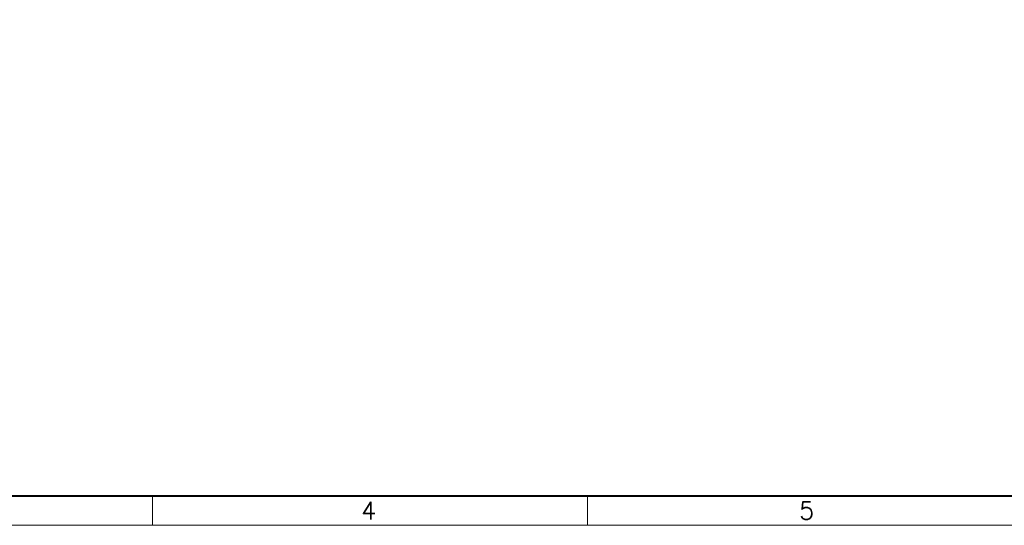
# Paper-space layout 'A0 Advance Steel' of a CAD drawing. Header units: millimetres. Extents: x 209 to 803, y 321 to 741.
# Tile 11 of 52: x 409 to 577, y 321 to 407. Entities that reach past the tile are written whole.
import ezdxf

# ---------------------------------------------------------------- set-up
doc = ezdxf.new("R2010")
doc.units = ezdxf.units.MM
for name, color, linetype, lineweight in [('5', 7, 'CONTINUOUS', 15), ('RAHM2', 1, 'CONTINUOUS', 15), ('RAHM3', 51, 'CONTINUOUS', 30), ('RAHM5', 3, 'CONTINUOUS', 40)]:
    doc.layers.add(name, color=color, linetype=linetype, lineweight=lineweight)
doc.styles.add('ROMANS', font='romans.shx', dxfattribs={"width": 0.9})

# ---------------------------------------------------------------- blocks, each defined once
blk = doc.blocks.new('132QEWDSAASD')
at = {"layer": 'RAHM2'}
for p, q in [((223, 0), (223, 5)), ((297, 0), (297, 5))]:
    blk.add_line(p, q, dxfattribs=at)
blk.add_lwpolyline([(0, 0), (0, 420), (594, 420), (594, 0)], close=True, dxfattribs=at)
at = {"layer": 'RAHM5'}
blk.add_line((25, 5), (589, 5), dxfattribs=at)
at = {"layer": 'RAHM3', "style": 'ROMANS'}
for s, p in [('4', (258.5, 1)), ('5', (333, 1))]:
    blk.add_text(s, height=3, dxfattribs=at).set_placement(p)
blk = doc.blocks.new('5ytrhfgvc')
at = {"layer": '5'}
blk.add_blockref('132QEWDSAASD', (0, 0), dxfattribs=at)

psp = doc.layouts.new('A0 Advance Steel')

# ---------------------------------------------------------------- block references
at = {"layer": '5'}
psp.add_blockref('5ytrhfgvc', (208.99, 321.25), dxfattribs=at)

doc.saveas('drawing.dxf')
